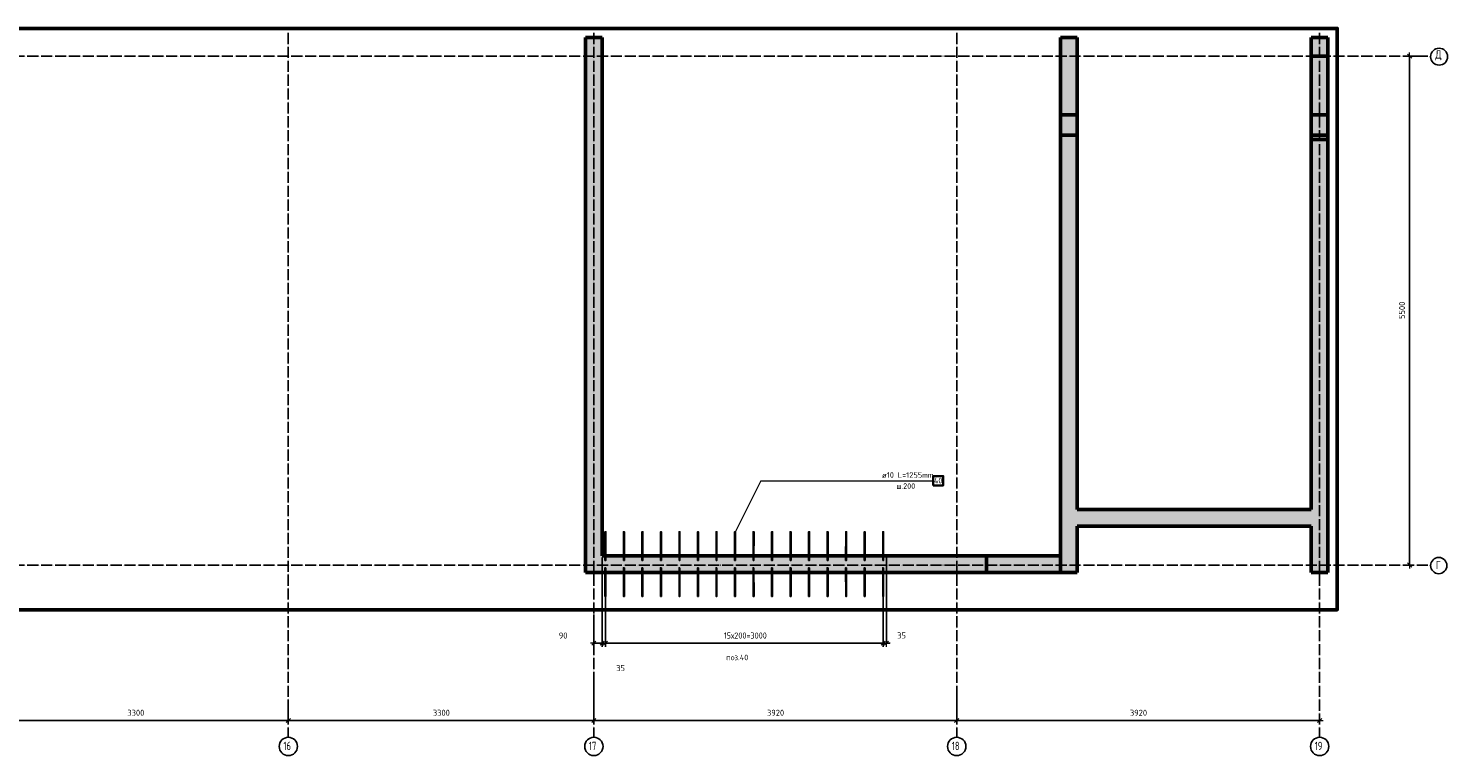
# Model space of a CAD drawing. Header units: millimetres. Extents: x 10987 to 63485, y -5166 to 39219.
# Tile 43 of 43: x 46832 to 62162, y 26340 to 34200. Entities that reach past the tile are written whole.
import ezdxf

# ---------------------------------------------------------------- set-up
doc = ezdxf.new("R2010")
doc.units = ezdxf.units.MM
doc.header["$PDMODE"] = 65
for name, pattern in [('______11', [150, 120, -15, 0, -15]), ('______5', [330, 240, -30, 30, -30]), ('________', [0])]:
    doc.linetypes.add(name, pattern=pattern)
for name, color, linetype, lineweight in [('Standard', 7, 'Continuous', 25), ('Арм.стержн. Выпуски', 180, 'Continuous', 35), ('Размерная линия_ общее', 7, 'Continuous', 13)]:
    doc.layers.add(name, color=color, linetype=linetype, lineweight=lineweight)
doc.layers.add('Осевая линия_ общее', color=7, linetype='______5', lineweight=13, true_color=0xa0a0a0)
doc.styles.add('ISOCPEUR', font='ISOCPEUR')
doc.dimstyles.new('DIMSTYLE_3', dxfattribs={"dimtxt": 66, "dimasz": 75, "dimexe": 0, "dimexo": 0, "dimgap": 33, "dimtad": 2, "dimdec": 0, "dimrnd": 5, "dimzin": 12, "dimdsep": 46, "dimtxsty": 'ISOCPEUR', "dimblk1": 'ALL_ML_STRICH', "dimblk2": 'ALL_ML_STRICH', "dimsah": 1, "dimcen": 0, "dimclrd": 7, "dimclre": 256, "dimclrt": 7, "dimadec": 0, "dimazin": 0, "dimtfac": 1, "dimtdec": 0, "dimtix": 1, "dimtmove": 2, "dimatfit": 3, "dimfxl": 0, "dimtvp": 1.2, "dimtzin": 0, "dimlwd": 0, "dimlwe": -3, "dimarcsym": 0})
doc.dimstyles.new('DIMSTYLE_6', dxfattribs={"dimtxt": 66, "dimasz": 75, "dimexe": 0, "dimexo": 0, "dimgap": 33, "dimtad": 2, "dimdec": 0, "dimrnd": 5, "dimzin": 12, "dimdsep": 46, "dimtxsty": 'ISOCPEUR', "dimblk1": 'ALL_ML_STRICH', "dimblk2": 'ALL_ML_STRICH', "dimsah": 1, "dimcen": 0, "dimclrd": 7, "dimclre": 256, "dimclrt": 7, "dimadec": 0, "dimazin": 0, "dimtfac": 1, "dimtdec": 0, "dimtix": 1, "dimtmove": 2, "dimatfit": 3, "dimfxl": 0, "dimtzin": 0, "dimlwd": 0, "dimlwe": -3, "dimarcsym": 0})
doc.dimstyles.new('DIMSTYLE_7', dxfattribs={"dimtxt": 66, "dimasz": 75, "dimexe": 0, "dimexo": 0, "dimgap": 33, "dimtad": 0, "dimdec": 0, "dimrnd": 5, "dimzin": 12, "dimdsep": 46, "dimtxsty": 'ISOCPEUR', "dimblk1": 'ALL_ML_STRICH', "dimblk2": 'ALL_ML_STRICH', "dimsah": 1, "dimcen": 0, "dimclrd": 7, "dimclre": 256, "dimclrt": 7, "dimadec": 0, "dimazin": 0, "dimtfac": 1, "dimtdec": 0, "dimtix": 1, "dimtmove": 2, "dimatfit": 3, "dimfxl": 0, "dimtvp": 1.2, "dimtzin": 0, "dimlwd": 0, "dimlwe": -3, "dimarcsym": 0})

# ---------------------------------------------------------------- blocks, each defined once
blk = doc.blocks.new('ALL_ML_STRICH')
at = {"color": 0, "linetype": 'ByBlock', "lineweight": -2}
for p, q in [((-1, 0), (0.5, 0)), ((-0.3, -0.3), (0.3, 0.3)), ((0, -0.5), (0, 0.5))]:
    blk.add_line(p, q, dxfattribs=at)
blk = doc.blocks.new('*D15')
at = {"layer": 'DEFPOINTS', "color": 7, "linetype": 'Continuous', "lineweight": 13, "transparency": 33554687}
for p in [(53030, 28500), (52940, 27884), (52940, 27555)]:
    blk.add_point(p, dxfattribs=at)
at = {"layer": 'Размерная линия_ общее', "color": 253, "linetype": 'Continuous', "lineweight": -2, "true_color": 0xa0a0a0, "transparency": 33554687}
for p, q in [((53030, 28480), (53030, 27555)), ((52940, 27864), (52940, 27555))]:
    blk.add_line(p, q, dxfattribs=at)
at = {"layer": 'Размерная линия_ общее', "color": 7, "linetype": 'Continuous', "lineweight": -2, "transparency": 33554687}
blk.add_line((52940, 27555), (53030, 27555), dxfattribs=at)
at = {"layer": 'Размерная линия_ общее', "color": 7, "linetype": 'Continuous', "lineweight": 13, "transparency": 33554687, "xscale": 75, "yscale": 75, "zscale": 75, "rotation": 180}
blk.add_blockref('ALL_ML_STRICH', (52940, 27555), dxfattribs=at)
at = {"layer": 'Размерная линия_ общее', "color": 7, "linetype": 'Continuous', "lineweight": 13, "transparency": 33554687, "xscale": 75, "yscale": 75, "zscale": 75}
blk.add_blockref('ALL_ML_STRICH', (53030, 27555), dxfattribs=at)
at = {"layer": 'Размерная линия_ общее', "color": 7, "linetype": 'Continuous', "lineweight": 13, "transparency": 33554687, "insert": (52608, 27638), "char_height": 66, "width": 132, "attachment_point": 5, "style": 'ISOCPEUR'}
blk.add_mtext('\\A1;{90}', dxfattribs=at)
blk = doc.blocks.new('*D16')
at = {"layer": 'DEFPOINTS', "color": 7, "linetype": 'Continuous', "lineweight": 13, "transparency": 33554687}
for p in [(53030, 28500), (53065, 28183), (53030, 27555)]:
    blk.add_point(p, dxfattribs=at)
at = {"layer": 'Размерная линия_ общее', "color": 253, "linetype": 'Continuous', "lineweight": -2, "true_color": 0xa0a0a0, "transparency": 33554687}
for p, q in [((53030, 28480), (53030, 27555)), ((53065, 28163), (53065, 27555))]:
    blk.add_line(p, q, dxfattribs=at)
at = {"layer": 'Размерная линия_ общее', "color": 7, "linetype": 'Continuous', "lineweight": -2, "transparency": 33554687}
blk.add_line((53030, 27555), (53065, 27555), dxfattribs=at)
at = {"layer": 'Размерная линия_ общее', "color": 7, "linetype": 'Continuous', "lineweight": 13, "transparency": 33554687, "xscale": 75, "yscale": 75, "zscale": 75}
blk.add_blockref('ALL_ML_STRICH', (53065, 27555), dxfattribs=at)
at = {"layer": 'Размерная линия_ общее', "color": 7, "linetype": 'Continuous', "lineweight": 13, "transparency": 33554687, "xscale": 75, "yscale": 75, "zscale": 75, "rotation": 180}
blk.add_blockref('ALL_ML_STRICH', (53030, 27555), dxfattribs=at)
at = {"layer": 'Размерная линия_ общее', "color": 7, "linetype": 'Continuous', "lineweight": 13, "transparency": 33554687, "insert": (53229, 27286), "char_height": 66, "width": 132, "attachment_point": 5, "style": 'ISOCPEUR'}
blk.add_mtext('\\A1;{35}', dxfattribs=at)
blk = doc.blocks.new('*D17')
at = {"layer": 'DEFPOINTS', "color": 7, "linetype": 'Continuous', "lineweight": 13, "transparency": 33554687}
for p in [(53065, 28183), (56065, 28185), (53065, 27555)]:
    blk.add_point(p, dxfattribs=at)
at = {"layer": 'Размерная линия_ общее', "color": 253, "linetype": 'Continuous', "lineweight": -2, "true_color": 0xa0a0a0, "transparency": 33554687}
for p, q in [((53065, 28163), (53065, 27555)), ((56065, 28165), (56065, 27555))]:
    blk.add_line(p, q, dxfattribs=at)
at = {"layer": 'Размерная линия_ общее', "color": 7, "linetype": 'Continuous', "lineweight": -2, "transparency": 33554687}
blk.add_line((53065, 27555), (56065, 27555), dxfattribs=at)
at = {"layer": 'Размерная линия_ общее', "color": 7, "linetype": 'Continuous', "lineweight": 13, "transparency": 33554687, "xscale": 75, "yscale": 75, "zscale": 75, "rotation": 180}
blk.add_blockref('ALL_ML_STRICH', (53065, 27555), dxfattribs=at)
at = {"layer": 'Размерная линия_ общее', "color": 7, "linetype": 'Continuous', "lineweight": 13, "transparency": 33554687, "xscale": 75, "yscale": 75, "zscale": 75}
blk.add_blockref('ALL_ML_STRICH', (56065, 27555), dxfattribs=at)
at = {"layer": 'Размерная линия_ общее', "color": 7, "linetype": 'Continuous', "lineweight": 13, "transparency": 33554687, "insert": (54343, 27671), "char_height": 66, "width": 3.3, "attachment_point": 1, "line_spacing_factor": 0.60241, "style": 'ISOCPEUR'}
blk.add_mtext('\\W0.91;15х200=3000', dxfattribs=at)
blk = doc.blocks.new('*D18')
at = {"layer": 'DEFPOINTS', "color": 7, "linetype": 'Continuous', "lineweight": 13, "transparency": 33554687}
for p in [(56100, 28500), (56065, 28185), (56065, 27555)]:
    blk.add_point(p, dxfattribs=at)
at = {"layer": 'Размерная линия_ общее', "color": 253, "linetype": 'Continuous', "lineweight": -2, "true_color": 0xa0a0a0, "transparency": 33554687}
for p, q in [((56100, 28480), (56100, 27555)), ((56065, 28165), (56065, 27555))]:
    blk.add_line(p, q, dxfattribs=at)
at = {"layer": 'Размерная линия_ общее', "color": 7, "linetype": 'Continuous', "lineweight": -2, "transparency": 33554687}
blk.add_line((56065, 27555), (56100, 27555), dxfattribs=at)
at = {"layer": 'Размерная линия_ общее', "color": 7, "linetype": 'Continuous', "lineweight": 13, "transparency": 33554687, "xscale": 75, "yscale": 75, "zscale": 75}
blk.add_blockref('ALL_ML_STRICH', (56100, 27555), dxfattribs=at)
at = {"layer": 'Размерная линия_ общее', "color": 7, "linetype": 'Continuous', "lineweight": 13, "transparency": 33554687, "xscale": 75, "yscale": 75, "zscale": 75, "rotation": 180}
blk.add_blockref('ALL_ML_STRICH', (56065, 27555), dxfattribs=at)
at = {"layer": 'Размерная линия_ общее', "color": 7, "linetype": 'Continuous', "lineweight": 13, "transparency": 33554687, "insert": (56264, 27639), "char_height": 66, "width": 132, "attachment_point": 5, "style": 'ISOCPEUR'}
blk.add_mtext('\\A1;{35}', dxfattribs=at)
blk = doc.blocks.new('*D171')
at = {"layer": 'DEFPOINTS', "color": 7, "linetype": 'Continuous', "lineweight": 13, "transparency": 33554687}
for p in [(61889, 33900), (61752, 28400), (61752, 28400)]:
    blk.add_point(p, dxfattribs=at)
at = {"layer": 'Размерная линия_ общее', "color": 253, "linetype": 'Continuous', "lineweight": -2, "true_color": 0xa0a0a0, "transparency": 33554687}
for p, q in [((61869, 33900), (61752, 33900)), ((61752, 28400), (61752, 28400))]:
    blk.add_line(p, q, dxfattribs=at)
at = {"layer": 'Размерная линия_ общее', "color": 7, "linetype": 'Continuous', "lineweight": -2, "transparency": 33554687}
blk.add_line((61752, 28400), (61752, 33900), dxfattribs=at)
at = {"layer": 'Размерная линия_ общее', "color": 7, "linetype": 'Continuous', "lineweight": 13, "transparency": 33554687, "xscale": 75, "yscale": 75, "zscale": 75}
for p, rotation in [((61752, 33900), 90), ((61752, 28400), 270)]:
    blk.add_blockref('ALL_ML_STRICH', p, dxfattribs=dict(at, rotation=rotation))
at = {"layer": 'Размерная линия_ общее', "color": 7, "linetype": 'Continuous', "lineweight": 13, "transparency": 33554687, "insert": (61669, 31153), "char_height": 66, "width": 264, "attachment_point": 5, "rotation": 90, "style": 'ISOCPEUR'}
blk.add_mtext('\\A1;{5500}', dxfattribs=at)
blk = doc.blocks.new('*D176')
at = {"layer": 'DEFPOINTS', "color": 7, "linetype": 'Continuous', "lineweight": 13, "transparency": 33554687}
for p in [(46340, 27521), (49640, 26933), (46340, 26720)]:
    blk.add_point(p, dxfattribs=at)
at = {"layer": 'Размерная линия_ общее', "color": 253, "linetype": 'Continuous', "lineweight": -2, "true_color": 0xa0a0a0, "transparency": 33554687}
for p, q in [((46340, 27501), (46340, 26720)), ((49640, 26913), (49640, 26720))]:
    blk.add_line(p, q, dxfattribs=at)
at = {"layer": 'Размерная линия_ общее', "color": 7, "linetype": 'Continuous', "lineweight": -2, "transparency": 33554687}
blk.add_line((46340, 26720), (49640, 26720), dxfattribs=at)
at = {"layer": 'Размерная линия_ общее', "color": 7, "linetype": 'Continuous', "lineweight": 13, "transparency": 33554687, "xscale": 75, "yscale": 75, "zscale": 75, "rotation": 180}
blk.add_blockref('ALL_ML_STRICH', (46340, 26720), dxfattribs=at)
at = {"layer": 'Размерная линия_ общее', "color": 7, "linetype": 'Continuous', "lineweight": 13, "transparency": 33554687, "xscale": 75, "yscale": 75, "zscale": 75}
blk.add_blockref('ALL_ML_STRICH', (49640, 26720), dxfattribs=at)
at = {"layer": 'Размерная линия_ общее', "color": 7, "linetype": 'Continuous', "lineweight": 13, "transparency": 33554687, "insert": (47993, 26803), "char_height": 66, "width": 264, "attachment_point": 5, "style": 'ISOCPEUR'}
blk.add_mtext('\\A1;{3300}', dxfattribs=at)
blk = doc.blocks.new('*D177')
at = {"layer": 'DEFPOINTS', "color": 7, "linetype": 'Continuous', "lineweight": 13, "transparency": 33554687}
for p in [(52940, 27143), (49640, 26933), (49640, 26720)]:
    blk.add_point(p, dxfattribs=at)
at = {"layer": 'Размерная линия_ общее', "color": 253, "linetype": 'Continuous', "lineweight": -2, "true_color": 0xa0a0a0, "transparency": 33554687}
for p, q in [((52940, 27123), (52940, 26720)), ((49640, 26913), (49640, 26720))]:
    blk.add_line(p, q, dxfattribs=at)
at = {"layer": 'Размерная линия_ общее', "color": 7, "linetype": 'Continuous', "lineweight": -2, "transparency": 33554687}
blk.add_line((49640, 26720), (52940, 26720), dxfattribs=at)
at = {"layer": 'Размерная линия_ общее', "color": 7, "linetype": 'Continuous', "lineweight": 13, "transparency": 33554687, "xscale": 75, "yscale": 75, "zscale": 75, "rotation": 180}
blk.add_blockref('ALL_ML_STRICH', (49640, 26720), dxfattribs=at)
at = {"layer": 'Размерная линия_ общее', "color": 7, "linetype": 'Continuous', "lineweight": 13, "transparency": 33554687, "xscale": 75, "yscale": 75, "zscale": 75}
blk.add_blockref('ALL_ML_STRICH', (52940, 26720), dxfattribs=at)
at = {"layer": 'Размерная линия_ общее', "color": 7, "linetype": 'Continuous', "lineweight": 13, "transparency": 33554687, "insert": (51293, 26803), "char_height": 66, "width": 264, "attachment_point": 5, "style": 'ISOCPEUR'}
blk.add_mtext('\\A1;{3300}', dxfattribs=at)
blk = doc.blocks.new('*D178')
at = {"layer": 'DEFPOINTS', "color": 7, "linetype": 'Continuous', "lineweight": 13, "transparency": 33554687}
for p in [(52940, 27143), (56860, 27008), (52940, 26720)]:
    blk.add_point(p, dxfattribs=at)
at = {"layer": 'Размерная линия_ общее', "color": 253, "linetype": 'Continuous', "lineweight": -2, "true_color": 0xa0a0a0, "transparency": 33554687}
for p, q in [((52940, 27123), (52940, 26720)), ((56860, 26988), (56860, 26720))]:
    blk.add_line(p, q, dxfattribs=at)
at = {"layer": 'Размерная линия_ общее', "color": 7, "linetype": 'Continuous', "lineweight": -2, "transparency": 33554687}
blk.add_line((52940, 26720), (56860, 26720), dxfattribs=at)
at = {"layer": 'Размерная линия_ общее', "color": 7, "linetype": 'Continuous', "lineweight": 13, "transparency": 33554687, "xscale": 75, "yscale": 75, "zscale": 75, "rotation": 180}
blk.add_blockref('ALL_ML_STRICH', (52940, 26720), dxfattribs=at)
at = {"layer": 'Размерная линия_ общее', "color": 7, "linetype": 'Continuous', "lineweight": 13, "transparency": 33554687, "xscale": 75, "yscale": 75, "zscale": 75}
blk.add_blockref('ALL_ML_STRICH', (56860, 26720), dxfattribs=at)
at = {"layer": 'Размерная линия_ общее', "color": 7, "linetype": 'Continuous', "lineweight": 13, "transparency": 33554687, "insert": (54903, 26803), "char_height": 66, "width": 264, "attachment_point": 5, "style": 'ISOCPEUR'}
blk.add_mtext('\\A1;{3920}', dxfattribs=at)
blk = doc.blocks.new('*D179')
at = {"layer": 'DEFPOINTS', "color": 7, "linetype": 'Continuous', "lineweight": 13, "transparency": 33554687}
for p in [(56860, 27008), (56860, 26720), (60780, 26685)]:
    blk.add_point(p, dxfattribs=at)
at = {"layer": 'Размерная линия_ общее', "color": 253, "linetype": 'Continuous', "lineweight": -2, "true_color": 0xa0a0a0, "transparency": 33554687}
for p, q in [((56860, 26988), (56860, 26720)), ((60780, 26705), (60780, 26720))]:
    blk.add_line(p, q, dxfattribs=at)
at = {"layer": 'Размерная линия_ общее', "color": 7, "linetype": 'Continuous', "lineweight": -2, "transparency": 33554687}
blk.add_line((56860, 26720), (60780, 26720), dxfattribs=at)
at = {"layer": 'Размерная линия_ общее', "color": 7, "linetype": 'Continuous', "lineweight": 13, "transparency": 33554687, "xscale": 75, "yscale": 75, "zscale": 75, "rotation": 180}
blk.add_blockref('ALL_ML_STRICH', (56860, 26720), dxfattribs=at)
at = {"layer": 'Размерная линия_ общее', "color": 7, "linetype": 'Continuous', "lineweight": 13, "transparency": 33554687, "xscale": 75, "yscale": 75, "zscale": 75}
blk.add_blockref('ALL_ML_STRICH', (60780, 26720), dxfattribs=at)
at = {"layer": 'Размерная линия_ общее', "color": 7, "linetype": 'Continuous', "lineweight": 13, "transparency": 33554687, "insert": (58823, 26803), "char_height": 66, "width": 264, "attachment_point": 5, "style": 'ISOCPEUR'}
blk.add_mtext('\\A1;{3920}', dxfattribs=at)

msp = doc.modelspace()

# ---------------------------------------------------------------- hatches: boundary and pattern name
at = {"linetype": 'Continuous', "lineweight": 13, "transparency": 33554687}
msp.add_hatch(color=7, dxfattribs=at).paths.add_polyline_path([(53030, 34100), (52850, 34100), (52850, 28320), (53030, 28320)])
at = {"layer": 'Standard', "linetype": 'Continuous', "lineweight": 13, "transparency": 33554687}
for points in [[(57980, 28500), (58160, 28500), (58160, 34100), (57980, 34100)], [(60870, 34100), (60690, 34100), (60690, 28320), (60870, 28320)], [(60690, 28820), (60690, 29000), (58160, 29000), (58160, 28820)], [(53030, 28500), (53030, 28320), (58160, 28320), (58160, 28500)]]:
    msp.add_hatch(color=7, dxfattribs=at).paths.add_polyline_path(points)

# ---------------------------------------------------------------- linework, layer by layer
at = {"color": 7, "linetype": 'Continuous', "lineweight": 50, "transparency": 33554687}
for p, q in [((52850, 28320), (52850, 34100)), ((52850, 34100), (53030, 34100)), ((53030, 34100), (53030, 28500)), ((53030, 28320), (52850, 28320))]:
    msp.add_line(p, q, dxfattribs=at)
at = {"layer": 'Standard', "color": 7, "linetype": 'Continuous', "lineweight": 50, "transparency": 33554687}
for p, q in [((57980, 28500), (57980, 34100)), ((57980, 34100), (58160, 34100)), ((58160, 34100), (58160, 29000)), ((60690, 29000), (60690, 34100)), ((60690, 34100), (60870, 34100)), ((60870, 34100), (60870, 28320)), ((58160, 29000), (60690, 29000)), ((60690, 28820), (58160, 28820)), ((58160, 28820), (58160, 28500)), ((60690, 28320), (60690, 28820)), ((53030, 28500), (57980, 28500)), ((58160, 28500), (58160, 28320)), ((58160, 28320), (53030, 28320)), ((60870, 28320), (60690, 28320))]:
    msp.add_line(p, q, dxfattribs=at)
at = {"layer": 'Standard', "color": 7, "linetype": '________', "lineweight": 50, "transparency": 33554687}
for p, q in [((60870, 33900), (60690, 33900)), ((58160, 33265), (57980, 33265)), ((60870, 33265), (60690, 33265)), ((57980, 33045), (58160, 33045)), ((60690, 33045), (60870, 33045)), ((60690, 33000), (60870, 33000)), ((57180, 28500), (57180, 28320)), ((57980, 28320), (57980, 28500))]:
    msp.add_line(p, q, dxfattribs=at)
at = {"layer": 'Standard', "color": 7, "linetype": 'Continuous', "lineweight": 50, "transparency": 33554687}
msp.add_lwpolyline([(31710, 27916.3), (60970, 27916.3), (60970, 34200), (31710, 34200), (31710, 27916.3)], dxfattribs=at)
at = {"layer": 'Арм.стержн. Выпуски', "color": 7, "linetype": 'Continuous', "lineweight": 13, "transparency": 33554687}
for q in [(54465.2, 28755), (56604, 29310.9)]:
    msp.add_line((54744, 29310.9), q, dxfattribs=at)
at = {"layer": 'Арм.стержн. Выпуски', "color": 7, "linetype": 'Continuous', "lineweight": 35, "transparency": 33554687}
msp.add_lwpolyline([(56604, 29260.9), (56714, 29260.9), (56714, 29360.9), (56604, 29360.9), (56604, 29260.9)], dxfattribs=at)
at = {"layer": 'Арм.стержн. Выпуски', "color": 4, "linetype": 'Continuous', "lineweight": 25, "transparency": 33554687}
for points in [[(53060, 28450), (53060.2, 28760), (53070.2, 28760), (53070, 28450), (53060, 28450)], [(53260, 28450), (53260.2, 28760), (53270.2, 28760), (53270, 28450), (53260, 28450)], [(53460, 28450), (53460.2, 28760), (53470.2, 28760), (53470, 28450), (53460, 28450)], [(53660, 28450), (53660.2, 28760), (53670.2, 28760), (53670, 28450), (53660, 28450)], [(53860, 28450), (53860.2, 28760), (53870.2, 28760), (53870, 28450), (53860, 28450)], [(54060, 28450), (54060.2, 28760), (54070.2, 28760), (54070, 28450), (54060, 28450)], [(54260, 28450), (54260.2, 28760), (54270.2, 28760), (54270, 28450), (54260, 28450)], [(54460, 28450), (54460.2, 28760), (54470.2, 28760), (54470, 28450), (54460, 28450)], [(54660, 28450), (54660.2, 28760), (54670.2, 28760), (54670, 28450), (54660, 28450)], [(54860, 28450), (54860.2, 28760), (54870.2, 28760), (54870, 28450), (54860, 28450)], [(55060, 28450), (55060.2, 28760), (55070.2, 28760), (55070, 28450), (55060, 28450)], [(55260, 28450), (55260.2, 28760), (55270.2, 28760), (55270, 28450), (55260, 28450)], [(55460, 28450), (55460.2, 28760), (55470.2, 28760), (55470, 28450), (55460, 28450)], [(55660, 28450), (55660.2, 28760), (55670.2, 28760), (55670, 28450), (55660, 28450)], [(55860, 28450), (55860.2, 28760), (55870.2, 28760), (55870, 28450), (55860, 28450)], [(56060, 28450), (56060.2, 28760), (56070.2, 28760), (56070, 28450), (56060, 28450)], [(53070, 28370), (53070.2, 28060), (53060.2, 28060), (53060, 28370), (53070, 28370)], [(53270, 28370), (53270.2, 28060), (53260.2, 28060), (53260, 28370), (53270, 28370)], [(53470, 28370), (53470.2, 28060), (53460.2, 28060), (53460, 28370), (53470, 28370)], [(53670, 28370), (53670.2, 28060), (53660.2, 28060), (53660, 28370), (53670, 28370)], [(53870, 28370), (53870.2, 28060), (53860.2, 28060), (53860, 28370), (53870, 28370)], [(54070, 28370), (54070.2, 28060), (54060.2, 28060), (54060, 28370), (54070, 28370)], [(54270, 28370), (54270.2, 28060), (54260.2, 28060), (54260, 28370), (54270, 28370)], [(54470, 28370), (54470.2, 28060), (54460.2, 28060), (54460, 28370), (54470, 28370)], [(54670, 28370), (54670.2, 28060), (54660.2, 28060), (54660, 28370), (54670, 28370)], [(54870, 28370), (54870.2, 28060), (54860.2, 28060), (54860, 28370), (54870, 28370)], [(55070, 28370), (55070.2, 28060), (55060.2, 28060), (55060, 28370), (55070, 28370)], [(55270, 28370), (55270.2, 28060), (55260.2, 28060), (55260, 28370), (55270, 28370)], [(55470, 28370), (55470.2, 28060), (55460.2, 28060), (55460, 28370), (55470, 28370)], [(55670, 28370), (55670.2, 28060), (55660.2, 28060), (55660, 28370), (55670, 28370)], [(55870, 28370), (55870.2, 28060), (55860.2, 28060), (55860, 28370), (55870, 28370)], [(56070, 28370), (56070.2, 28060), (56060.2, 28060), (56060, 28370), (56070, 28370)]]:
    msp.add_lwpolyline(points, dxfattribs=at)
at = {"layer": 'Осевая линия_ общее', "color": 253, "linetype": '______11', "lineweight": -3, "true_color": 0xa0a0a0, "transparency": 33554687}
for p, q in [((49640, 34150), (49640, 26548.5)), ((52940, 34150), (52940, 26548.5)), ((56860, 34150), (56860, 26548.5)), ((60780, 34150), (60780, 26548.5)), ((31810, 33900), (61978.7, 33900)), ((31810, 28400), (61978.7, 28400))]:
    msp.add_line(p, q, dxfattribs=at)
at = {"layer": 'Осевая линия_ общее', "color": 7, "linetype": 'Continuous', "lineweight": -3, "transparency": 33554687}
for centre, radius in [((62070.4, 33894.1), 91.7), ((62066.4, 28394.1), 87.7), ((49640.1, 26439.2), 99.1), ((52940.1, 26439.2), 99.1), ((56860.1, 26439.2), 99.1), ((60780.1, 26439.2), 99.1)]:
    msp.add_circle(centre, radius, dxfattribs=at)

# ---------------------------------------------------------------- texts
at = {"layer": 'Standard', "color": 7, "linetype": 'Continuous', "lineweight": 13, "transparency": 33554687, "insert": (54488.7, 27400.9), "char_height": 60, "width": 259.519, "attachment_point": 5, "style": 'ISOCPEUR'}
msp.add_mtext('\\A1;{\\fISOCPEUR|i0|b0;\\H60.000000;\\W1.000000;\\C7;поз.40}\\P', dxfattribs=at)
at = {"layer": 'Арм.стержн. Выпуски', "color": 7, "linetype": 'Continuous', "lineweight": 25, "transparency": 33554687, "char_height": 60, "attachment_point": 7, "style": 'ISOCPEUR'}
for s, insert, width in [('\\W0.94;ø10 L=1255mm ', (56052, 29342.9), 573.922), ('\\W0.95;ш.200 ', (56208, 29222.9), 262.399), ('\\W0.88;40', (56614, 29282.9), 116.399)]:
    msp.add_mtext(s, dxfattribs=dict(at, insert=insert, width=width))
at = {"layer": 'Осевая линия_ общее', "color": 7, "linetype": 'Continuous', "lineweight": -3, "transparency": 33554687, "char_height": 90, "attachment_point": 7, "style": 'ISOCPEUR'}
for s, insert, width in [('\\W0.82;Д', (62029.9, 33855), 117.794), ('\\W0.78;Г', (62034.9, 28355), 97.922), ('\\W0.75;16', (49586.1, 26400), 141.684), ('\\W0.75;17', (52886.1, 26400), 141.684), ('\\W0.75;18', (56806.1, 26400), 141.684), ('\\W0.75;19', (60726.1, 26400), 141.684)]:
    msp.add_mtext(s, dxfattribs=dict(at, insert=insert, width=width))

# ---------------------------------------------------------------- dimensions: what is measured, and where the dimension line sits
at = {"layer": 'Размерная линия_ общее', "color": 7, "linetype": 'Continuous', "lineweight": 13, "transparency": 33554687}
dim = msp.add_linear_dim(base=(61752.4, 33900), p1=(61752.4, 28400), p2=(61868.7, 33900), angle=90, dimstyle='DIMSTYLE_6', override={"dimpost": '<>', "dimclrd": 7, "dimclre": 253, "dimclrt": 7, "dimlwd": 0, "dimlwe": 65533}, dxfattribs=at)
dim.commit()
dim.dimension.update_dxf_attribs({"geometry": '*D171', "text_midpoint": (61669.4, 31153.3), "dimtype": 160})
for base, p1, p2, dimstyle, picture, middle in [((53030, 27554.5), (52940, 27864.4), (53030, 28480), 'DIMSTYLE_3', '*D15', (52608.3, 27638)), ((53065.1, 27554.5), (53030, 28480), (53065.1, 28162.9), 'DIMSTYLE_7', '*D16', (53229.5, 27286)), ((56100, 27554.5), (56065.1, 28164.8), (56100, 28480), 'DIMSTYLE_3', '*D18', (56264.1, 27638.7)), ((49640, 26720.4), (46340, 27501.5), (49640, 26913.3), 'DIMSTYLE_6', '*D176', (47993.3, 26803.4)), ((52940, 26720.4), (49640, 26913.3), (52940, 27123.1), 'DIMSTYLE_6', '*D177', (51293.3, 26803.4)), ((56860, 26720.4), (52940, 27123.1), (56860, 26988.2), 'DIMSTYLE_6', '*D178', (54903.3, 26803.4)), ((60780, 26720.4), (56860, 26988.2), (60780, 26705.2), 'DIMSTYLE_6', '*D179', (58823.3, 26803.4))]:
    dim = msp.add_linear_dim(base=base, p1=p1, p2=p2, dimstyle=dimstyle, override={"dimpost": '<>', "dimclrd": 7, "dimclre": 253, "dimclrt": 7, "dimlwd": 0, "dimlwe": 65533}, dxfattribs=at)
    dim.commit()
    dim.dimension.update_dxf_attribs({"geometry": picture, "text_midpoint": middle, "dimtype": 160})
dim = msp.add_linear_dim(base=(56065.1, 27554.5), p1=(53065.1, 28162.9), p2=(56065.1, 28164.8), text='\\W0.91;15х200=3000', dimstyle='DIMSTYLE_6', override={"dimpost": '<>', "dimclrd": 7, "dimclre": 253, "dimclrt": 7, "dimlwd": 0, "dimlwe": 65533}, dxfattribs=at)
dim.commit()
dim.dimension.update_dxf_attribs({"geometry": '*D17', "text_midpoint": (54565.1, 27587.5), "dimtype": 160})

doc.saveas('drawing.dxf')
